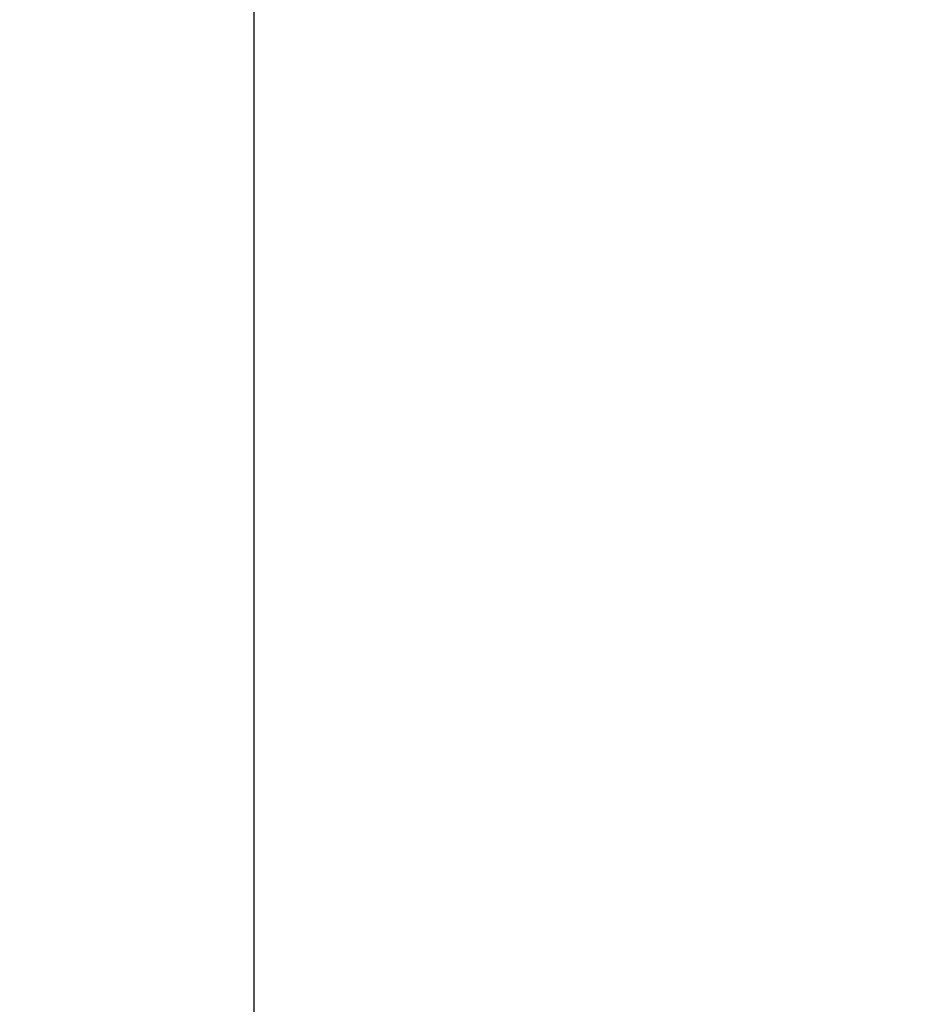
# Model space of a CAD drawing. Header units: millimetres. Extents: x -131 to 131, y -191 to 191.
# Tile 192 of 256: x -72.67716 to -72.66871, y -110.13681 to -110.12766. Entities that reach past the tile are written whole.
import ezdxf

# ---------------------------------------------------------------- set-up
doc = ezdxf.new("R2010")
doc.units = ezdxf.units.MM
doc.layers.get('0').update_dxf_attribs({"color": 8, "linetype": 'CONTINUOUS'})

# ---------------------------------------------------------------- blocks, each defined once
blk = doc.blocks.new('sgBrepBlock__245068944')
at = {"color": 0, "invisible_edges": 15}
for points in [[(-68.3557555, -109.9925605, -82.6002186), (-85.4291128, -110.129465, -88.8072079), (-85.701286, -109.6059053, -87.973828)], [(-68.0770709, -110.6632308, -83.3936956), (-85.1884439, -110.7940457, -89.5441233), (-85.4291128, -110.129465, -88.8072079)]]:
    blk.add_3dface(points, dxfattribs=at)
blk = doc.blocks.new('sgBrepBlock__245073552')
at = {"color": 0}
blk.add_polyline3d([(-61.5585175, -127.5, -101.9534658), (-72.6749842, -127.5, -70.3024149), (-72.6749842, -102.5, -70.3024149)], dxfattribs=at)
at = {"color": 0, "invisible_edges": 15}
for points in [[(-72.6749842, -102.5, -70.3024149), (-71.407377, -113.9286586, -73.9115743), (-71.439329, -115, -73.8205998)], [(-72.6749842, -102.5, -70.3024149), (-71.3125479, -112.8917511, -74.1815738), (-71.407377, -113.9286586, -73.9115743)], [(-72.6749842, -102.5, -70.3024149), (-71.439329, -115, -73.8205998), (-72.6749842, -127.5, -70.3024149)], [(-72.6749842, -102.5, -70.3024149), (-71.1578896, -111.9226043, -74.6219203), (-71.3125479, -112.8917511, -74.1815738)], [(-72.6749842, -102.5, -70.3024149), (-70.9483729, -111.0523676, -75.2184608), (-71.1578896, -111.9226043, -74.6219203)], [(-72.6749842, -102.5, -70.3024149), (-70.690732, -110.3090111, -75.9520218), (-70.9483729, -111.0523676, -75.2184608)], [(-72.6749842, -102.5, -70.3024149), (-70.3932475, -109.7164268, -76.7990262), (-70.690732, -110.3090111, -75.9520218)]]:
    blk.add_3dface(points, dxfattribs=at)
blk = doc.blocks.new('sgBrepBlock__245073808')
at = {"color": 0}
blk.add_line((-72.6749842, -127.5, -70.3024149), (-72.6749842, -102.5, -70.3024149), dxfattribs=at)
at = {"color": 0, "invisible_edges": 15}
for points in [[(-72.6749842, -102.5, -70.3024149), (-72.6749842, -127.5, -70.3024149), (-65.8815879, -127.5, -61.3474834)], [(-65.8815879, -102.5, -61.3474834), (-72.6749842, -102.5, -70.3024149), (-65.8815879, -127.5, -61.3474834)]]:
    blk.add_3dface(points, dxfattribs=at)
blk = doc.blocks.new('sgBrepBlock_Clamp$20Doughty$20Slimline$20QT_245068688')
at = {"color": 0}
for name in ['sgBrepBlock__245073552', 'sgBrepBlock__245073808', 'sgBrepBlock__245068944']:
    blk.add_blockref(name, (0, 0), dxfattribs=at)

msp = doc.modelspace()

# ---------------------------------------------------------------- block references
at = {"color": 7}
msp.add_blockref('sgBrepBlock_Clamp$20Doughty$20Slimline$20QT_245068688', (0, 0), dxfattribs=at)

doc.saveas('drawing.dxf')
